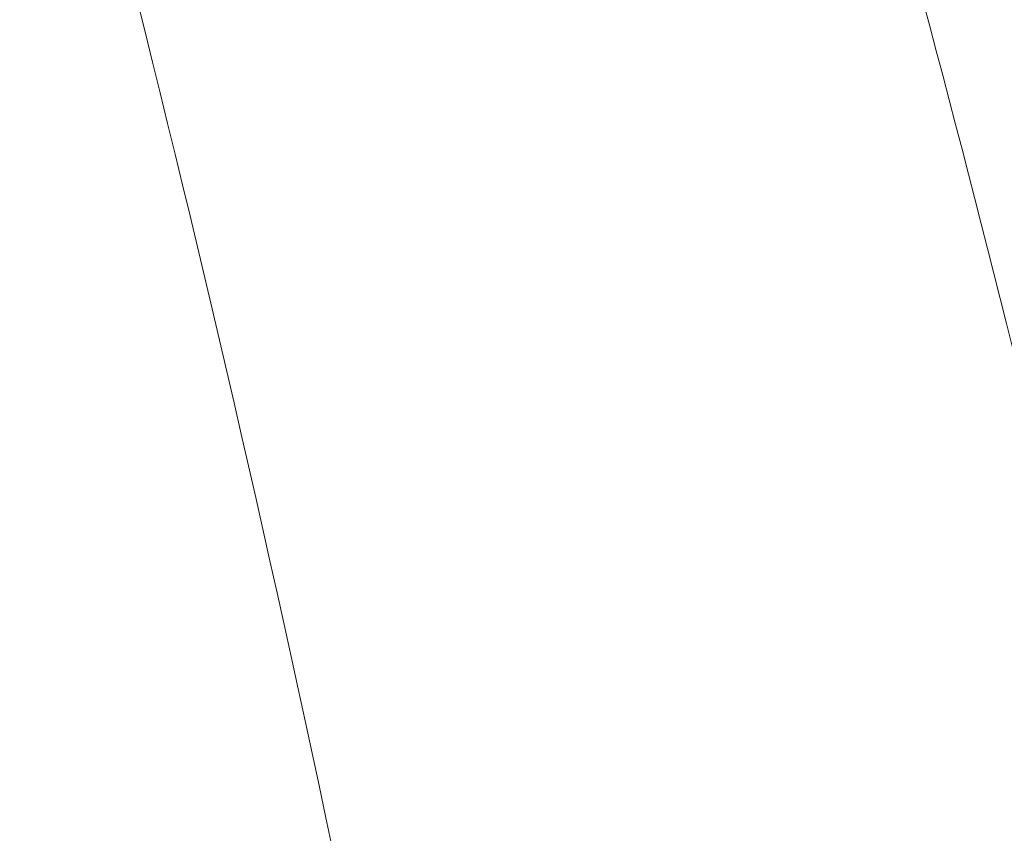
# Model space of a CAD drawing. Header units: inches. Extents: x -757 to 108, y -33 to 183.
# Tile 155 of 156: x -460.5739 to -460.5405, y 161.9033 to 161.931. Entities that reach past the tile are written whole.
import ezdxf

# ---------------------------------------------------------------- set-up
doc = ezdxf.new("R2010")
doc.units = ezdxf.units.IN
doc.header["$MEASUREMENT"] = 0
doc.layers.add('M-EQPM', color=90, linetype='Continuous', lineweight=9)

# ---------------------------------------------------------------- blocks, each defined once
blk = doc.blocks.new('Roof Vent - Roof Vent-V12-Rear')
at = {"layer": 'M-EQPM'}
for points, knots in [([(-460.631473, 162.076421), (-460.625478, 162.076182), (-460.613382, 162.071924), (-460.595387, 162.054734), (-460.576963, 162.025115), (-460.559524, 161.985873), (-460.543964, 161.936896), (-460.530744, 161.88071), (-460.520925, 161.817971), (-460.514074, 161.745888), (-460.512691, 161.679607), (-460.514577, 161.622376), (-460.518673, 161.567201), (-460.527707, 161.498828), (-460.543766, 161.427782), (-460.563513, 161.368079), (-460.593825, 161.307774), (-460.616484, 161.289632), (-460.631473, 161.289019)], [0, 0, 0, 0, 0.055556, 0.111111, 0.166667, 0.222222, 0.277778, 0.333333, 0.388889, 0.444444, 0.513889, 0.548611, 0.583333, 0.652778, 0.722222, 0.791667, 0.861111, 1, 1, 1, 1]), ([(-460.585505, 161.381072), (-460.580366, 161.39578), (-460.57065, 161.428481), (-460.55823, 161.484747), (-460.549018, 161.547435), (-460.542587, 161.619462), (-460.541278, 161.685723), (-460.543046, 161.742945), (-460.546893, 161.798136), (-460.555384, 161.866579), (-460.569412, 161.93284), (-460.580276, 161.969315), (-460.585414, 161.984063)], [0.2222222, 0.2222222, 0.2222222, 0.2222222, 0.2777778, 0.3333333, 0.3888889, 0.4444444, 0.5138889, 0.5486111, 0.5833333, 0.6527778, 0.7222222, 0.7777778, 0.7777778, 0.7777778, 0.7777778])]:
    blk.add_open_spline(points, degree=3, knots=knots, dxfattribs=at)

msp = doc.modelspace()

# ---------------------------------------------------------------- block references
at = {"layer": 'M-EQPM'}
msp.add_blockref('Roof Vent - Roof Vent-V12-Rear', (0, 0), dxfattribs=at)

doc.saveas('drawing.dxf')
